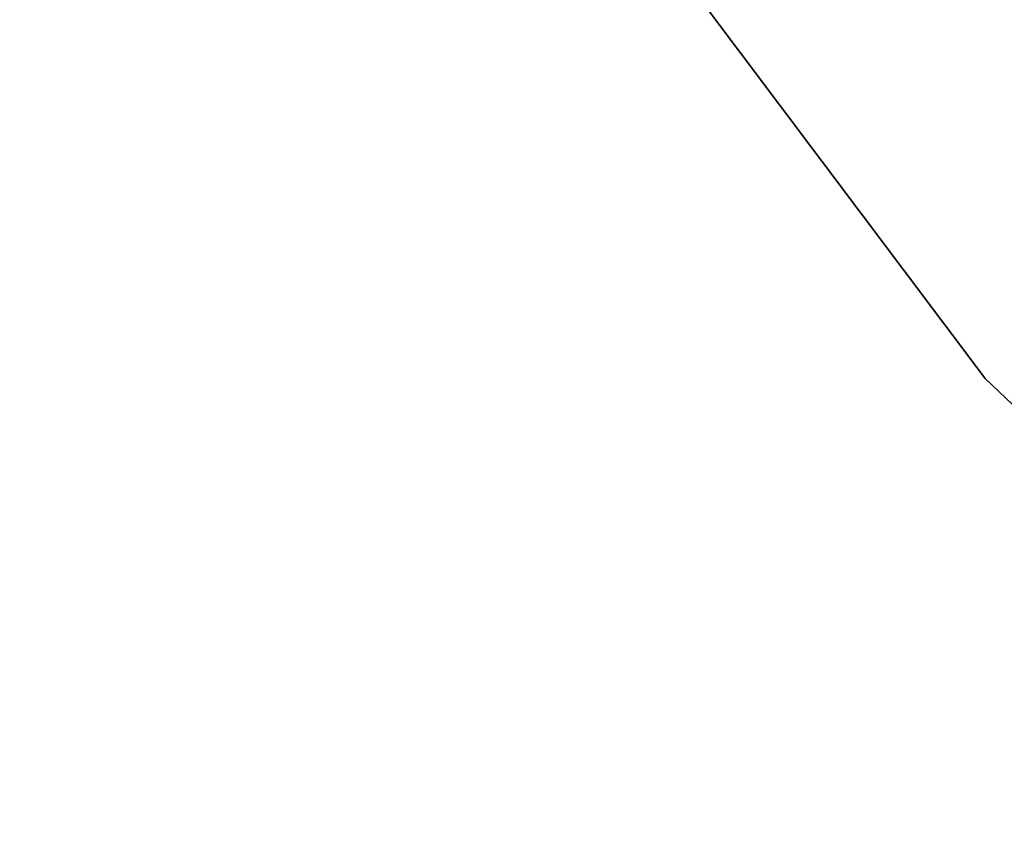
# Model space of a CAD drawing. Header units: millimetres. Extents: x -4 to 636, y -4 to 636.
# Tile 159 of 256: x 78.23 to 80.28, y 106.15 to 107.87. Entities that reach past the tile are written whole.
import ezdxf

# ---------------------------------------------------------------- set-up
doc = ezdxf.new("R2010")
doc.units = ezdxf.units.MM
doc.header["$LTSCALE"] = 25.4
doc.layers.get('0').update_dxf_attribs({"true_color": 0xff5454})

# ---------------------------------------------------------------- blocks, each defined once
blk = doc.blocks.new('AGNES-ROUND-LED-8210-8206-8188-8185.STL')
at = {"color": 7, "true_color": 0xffffff}
mesh = blk.add_polyface(dxfattribs=at)
corners = [(49.8043, 147.6282, -32.911), (80.2414, 107.1238, -33.911), (80.2414, 107.1238, -32.911), (49.8043, 147.6282, -33.911)]
mesh.append_faces([[corners[k] for k in face] for face in [(0, 1, 2), (1, 0, 3)]], dxfattribs={"vtx0": -1, "color": 7})
mesh = blk.add_polyface(dxfattribs=at)
corners = [(57.1294, 127.8899, -34.0301), (80.2467, 99.6187, -34.0301), (76.3683, 103.6925, -33.2647)]
mesh.append_faces([[corners[k] for k in face] for face in [(0, 1, 2)]], dxfattribs={"color": 7})
mesh = blk.add_polyface(dxfattribs=at)
corners = [(116.7818, 72.0263, -32.911), (80.2414, 107.1238, -33.911), (116.7818, 72.0263, -33.911), (80.2414, 107.1238, -32.911)]
mesh.append_faces([[corners[k] for k in face] for face in [(0, 1, 2), (1, 0, 3)]], dxfattribs={"vtx0": -1, "color": 7})

msp = doc.modelspace()

# ---------------------------------------------------------------- block references
at = {"color": 0}
msp.add_blockref('AGNES-ROUND-LED-8210-8206-8188-8185.STL', (0, 0), dxfattribs=at)

doc.saveas('drawing.dxf')
